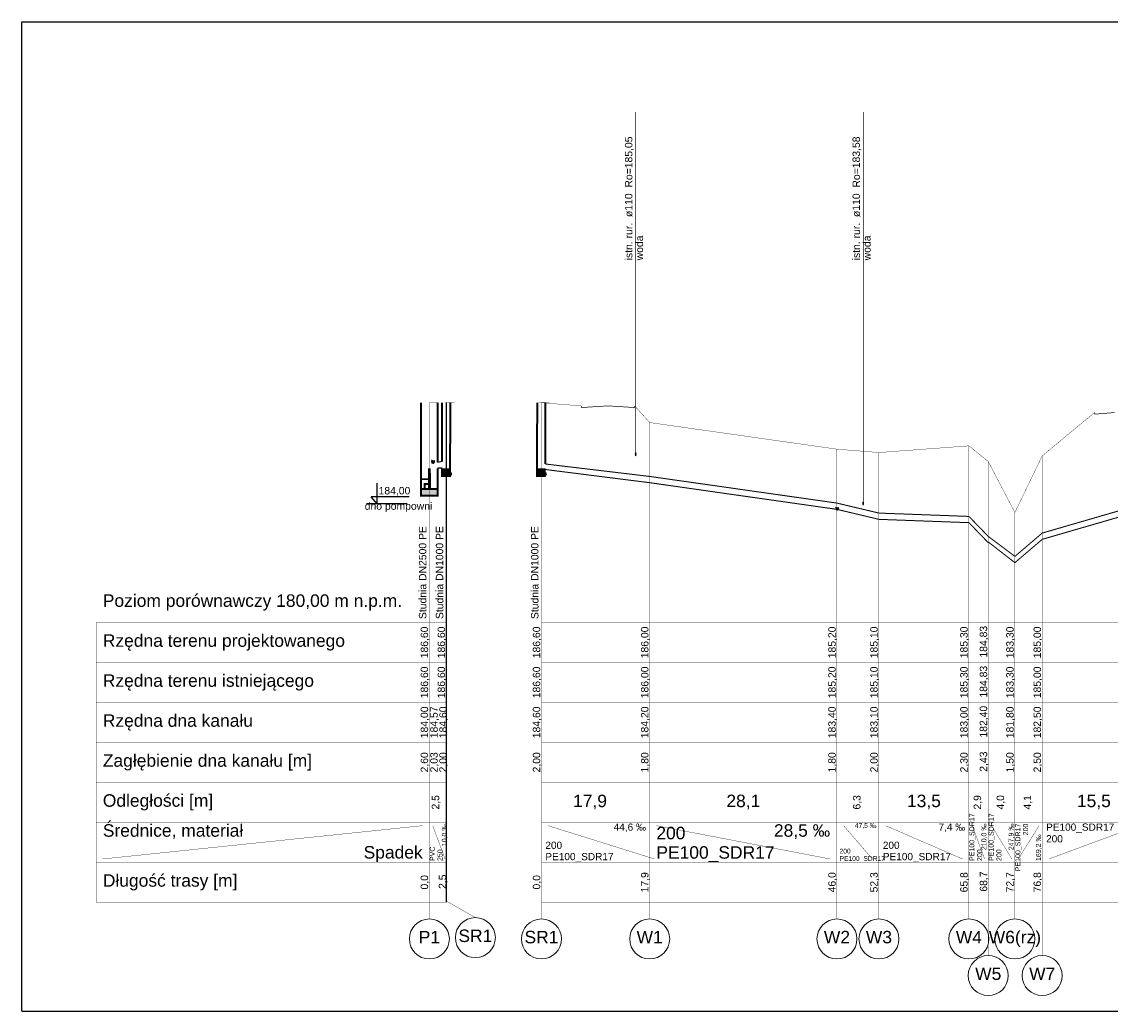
# Model space of a CAD drawing. Header units: inches. Extents: x -156 to 1086, y -12 to 33.
# Tile 1 of 30: x -156 to -124, y -12 to 18. Entities that reach past the tile are written whole.
import ezdxf
from ezdxf.lldxf.tags import DXFTag

# ---------------------------------------------------------------- set-up
doc = ezdxf.new("R2010")
doc.units = ezdxf.units.IN
doc.header["$MEASUREMENT"] = 0
for name, color, linetype, true_color in [('IS_Kolizje', 7, 'SOLID', 0x000000), ('IS_Kolizje_-_opisy', 7, 'SOLID', 0x000000), ('IS_Sieci_na_profilu', 7, 'SOLID', 0x000000), ('IS_Tabelka_profilu', 7, 'SOLID', 0x000000), ('IS_Tabelka_profilu_-_opisy', 7, 'SOLID', 0x000000), ('IS_Teren_proj', 7, 'SOLID', 0x000000)]:
    doc.layers.add(name, color=color, linetype=linetype, true_color=true_color)
tags = doc.linetypes.add('SOLID', pattern=[10, 10, 0]).pattern_tags.tags
tags[6:7] = [DXFTag(74, 4), DXFTag(75, 0), DXFTag(340, '0'), DXFTag(46, 0.0), DXFTag(50, 0.0), DXFTag(44, 0.0), DXFTag(45, 0.0)]
tags[4:5] = [DXFTag(74, 4), DXFTag(75, 0), DXFTag(340, '0'), DXFTag(46, 0.0), DXFTag(50, 0.0), DXFTag(44, 0.0), DXFTag(45, 0.0)]

msp = doc.modelspace()

# ---------------------------------------------------------------- hatches: boundary and pattern name
at = {"layer": 'IS_Kolizje', "ltscale": 0.01}
h = msp.add_hatch(color=256, dxfattribs=at)
edge = h.paths.add_edge_path()
edge.add_ellipse((-137.853, 5.054), major_axis=(0, 0.055), ratio=0.2, start_angle=0, end_angle=360)
h = msp.add_hatch(color=256, dxfattribs=at)
edge = h.paths.add_edge_path()
edge.add_ellipse((-131.024, 3.575), major_axis=(0, 0.055), ratio=0.2, start_angle=0, end_angle=360)
at = {"layer": 'IS_Sieci_na_profilu', "ltscale": 0.01}
for color, points in [(9, [(-144.045, 4), (-144.03, 4), (-144.03, 4.45), (-144.034, 4.6), (-144.045, 4.6), (-144.057, 4.6), (-144.06, 4.45), (-144.06, 4)]), (256, [(-143.662, 4.6), (-143.537, 4.6), (-143.423, 4.6), (-143.423, 4.4), (-143.537, 4.4), (-143.662, 4.4)]), (256, [(-140.818, 4.599), (-140.693, 4.599), (-140.58, 4.599), (-140.58, 4.399), (-140.693, 4.399), (-140.818, 4.399)]), (256, [(-144.295, 4), (-144.045, 4), (-143.795, 4), (-143.795, 3.8), (-144.045, 3.8), (-144.295, 3.8)])]:
    msp.add_hatch(color=color, dxfattribs=at).paths.add_polyline_path(points)

# ---------------------------------------------------------------- linework, layer by layer
msp.add_line((-143.537, 6.6), (-143.537, 4.6))
for points in [[(-156.277, -11.671), (-156.277, 18.029), (102.723, 18.029)], [(-143.662, 4.827), (-143.795, 4.802)], [(-143.662, 4.626), (-143.795, 4.626)], [(-143.537, 4.774), (-143.537, -8.4)], [(-145.61, 3.562), (-145.61, 4.178)], [(-144.648, 3.765), (-145.788, 3.765)], [(-145.61, 3.562), (-145.788, 3.765)], [(-145.932, 3.571), (-145.932, 3.571), (-144.711, 3.571)], [(-156.277, -11.671), (102.723, -11.671)]]:
    msp.add_lwpolyline(points)
at = {"layer": 'IS_Kolizje', "lineweight": 20, "ltscale": 0.01}
for centre in [(-137.853, 5.054), (-131.024, 3.575)]:
    msp.add_ellipse(centre, major_axis=(0, 0.055), ratio=0.2, dxfattribs=at)
at = {"layer": 'IS_Kolizje_-_opisy', "ltscale": 0.01, "const_width": 0.02}
for points in [[(-137.853, 15.316), (-137.853, 5.109)], [(-131.024, 15.316), (-131.024, 3.63)]]:
    msp.add_lwpolyline(points, dxfattribs=at)
at = {"layer": 'IS_Sieci_na_profilu', "ltscale": 0.01}
for points, const_width in [([(-144.295, 4), (-144.295, 6.6)], 0.06), ([(-143.795, 4.802), (-143.795, 6.6)], 0.06), ([(-143.662, 4.827), (-143.662, 6.6)], 0.06), ([(-143.423, 4.602), (-143.417, 6.6)], 0.06), ([(-140.818, 4.599), (-140.806, 6.6)], 0.06), ([(-140.561, 4.755), (-140.561, 6.6)], 0.06), ([(-139.486, 6.5), (-139.486, 6.45)], 0.02), ([(-139.486, 6.45), (-138.686, 6.5)], 0.02), ([(-138.686, 6.5), (-137.886, 6.45)], 0.02), ([(-137.886, 6.45), (-137.886, 6.5)], 0.02), ([(-124.083, 6.3), (-124.083, 6.25)], 0.02), ([(-124.083, 6.25), (-123.483, 6.3)], 0.02), ([(-144.045, 4), (-144.03, 4), (-144.03, 4.45), (-144.034, 4.6), (-144.045, 4.6), (-144.045, 4.6), (-144.057, 4.6), (-144.06, 4.45), (-144.06, 4), (-144.045, 4)], 0.06), ([(-143.795, 4), (-143.795, 4.626)], 0.06), ([(-143.662, 4.6), (-143.537, 4.6), (-143.537, 4.6), (-143.423, 4.6), (-143.423, 4.4), (-143.537, 4.4), (-143.537, 4.4), (-143.662, 4.4), (-143.662, 4.6)], 0.06), ([(-140.818, 4.599), (-140.693, 4.599), (-140.693, 4.599), (-140.58, 4.599), (-140.58, 4.399), (-140.693, 4.399), (-140.693, 4.399), (-140.818, 4.399), (-140.818, 4.599)], 0.06), ([(-140.637, 4.599), (-137.433, 4.194)], 0.03), ([(-140.561, 4.755), (-137.433, 4.382)], 0.03), ([(-144.295, 4.3), (-144.155, 4.3), (-144.155, 4.3), (-144.06, 4.3)], 0.06), ([(-137.433, 4.382), (-131.813, 3.582)], 0.03), ([(-144.06, 4.15), (-144.185, 4.15), (-144.185, 4), (-144.295, 4)], 0.06), ([(-144.295, 4), (-144.045, 4), (-144.045, 4), (-143.795, 4), (-143.795, 4), (-144.045, 4), (-144.045, 4), (-144.295, 4)], 0.06), ([(-144.295, 4), (-144.045, 4), (-144.045, 4), (-143.795, 4), (-143.795, 3.8), (-144.045, 3.8), (-144.045, 3.8), (-144.295, 3.8), (-144.295, 4)], 0.06), ([(-137.433, 4.194), (-131.813, 3.394)], 0.03), ([(-131.813, 3.582), (-130.553, 3.282)], 0.03), ([(-125.653, 2.682), (-122.553, 3.582)], 0.03), ([(-131.813, 3.394), (-130.553, 3.094)], 0.03), ([(-130.553, 3.282), (-127.853, 3.182)], 0.03), ([(-125.653, 2.494), (-122.553, 3.394)], 0.03), ([(-130.553, 3.094), (-127.853, 2.994)], 0.03), ([(-127.853, 3.182), (-127.273, 2.582)], 0.03), ([(-127.853, 2.994), (-127.273, 2.394)], 0.03), ([(-126.473, 1.982), (-125.653, 2.682)], 0.03), ([(-127.273, 2.582), (-126.473, 1.982)], 0.03), ([(-127.273, 2.415), (-126.473, 1.794)], 0.03), ([(-126.473, 1.794), (-125.653, 2.494)], 0.03)]:
    msp.add_lwpolyline(points, dxfattribs=dict(at, const_width=const_width))
at = {"layer": 'IS_Sieci_na_profilu', "lineweight": 60, "ltscale": 0.01}
for centre, major_axis, ratio in [((-143.932, 4.832), (0, 0.0315), 0.178184), ((-143.423, 4.457), (0, 0.0315), 0.178184), ((-140.58, 4.457), (0, 0.0315), 0.178184), ((-131.807, 3.425), (0, 0.025), 0.198264)]:
    msp.add_ellipse(centre, major_axis=major_axis, ratio=ratio, dxfattribs=at)
at = {"layer": 'IS_Tabelka_profilu', "ltscale": 0.01, "const_width": 0.01}
for points in [[(-144.045, 6.6), (-144.045, 0)], [(-144.045, 0), (-144.045, 6.6)], [(-140.681, 6.594), (-140.681, 0)], [(-140.681, -8.4), (-140.681, 6.594)], [(-137.433, 6), (-137.433, 0)], [(-137.433, 0), (-137.433, 6)], [(-127.853, 5.3), (-127.853, 0)], [(-127.853, 0), (-127.853, 5.3)], [(-131.813, 5.2), (-131.813, 0)], [(-131.813, 0), (-131.813, 5.2)], [(-130.553, 5.1), (-130.553, 0)], [(-130.553, 0), (-130.553, 5.1)], [(-125.653, 5), (-125.653, 0)], [(-125.653, 0), (-125.653, 5)], [(-127.273, 4.83), (-127.273, 0)], [(-127.273, 0), (-127.273, 4.83)], [(-126.473, 3.3), (-126.473, 0)], [(-126.473, 0), (-126.473, 3.3)], [(-144.045, 0), (-144.045, 1.2)], [(-137.433, 0), (-137.433, 1.2)], [(-131.813, 0), (-131.813, 1.2)], [(-130.553, 0), (-130.553, 1.2)], [(-127.853, 0), (-127.853, 1.2)], [(-127.273, 0), (-127.273, 1.2)], [(-126.473, 0), (-126.473, 1.2)], [(-125.653, 0), (-125.653, 1.2)], [(-144.045, -8.4), (-154.045, -8.4), (-154.045, 0), (-144.045, 0)], [(-144.045, -8.4), (-154.045, -8.4), (-154.045, 0), (-144.045, 0), (-144.045, -8.4)], [(-143.537, -6), (-144.045, -6), (-144.045, 0), (-143.537, 0)], [(-137.433, 0), (-140.681, 0)], [(-131.813, -6), (-137.433, -6), (-137.433, 0), (-131.813, 0), (-131.813, -6)], [(-130.553, -6), (-131.813, -6), (-131.813, 0), (-130.553, 0), (-130.553, -6)], [(-127.853, -6), (-130.553, -6), (-130.553, 0), (-127.853, 0), (-127.853, -6)], [(-127.273, -6), (-127.853, -6), (-127.853, 0), (-127.273, 0), (-127.273, -6)], [(-126.473, -6), (-127.273, -6), (-127.273, 0), (-126.473, 0), (-126.473, -6)], [(-125.653, -6), (-126.473, -6), (-126.473, 0), (-125.653, 0), (-125.653, -6)], [(-122.553, -6), (-125.653, -6), (-125.653, 0), (-122.553, 0), (-122.553, -6)], [(-154.045, -1.2), (-144.045, -1.2)], [(-144.045, -1.2), (-143.537, -1.2)], [(-140.681, -1.2), (-131.813, -1.2)], [(-131.813, -1.2), (-130.553, -1.2)], [(-130.553, -1.2), (-127.853, -1.2)], [(-127.853, -1.2), (-127.273, -1.2)], [(-127.273, -1.2), (-126.473, -1.2)], [(-126.473, -1.2), (-125.653, -1.2)], [(-125.653, -1.2), (-122.553, -1.2)], [(-154.045, -2.4), (-144.045, -2.4)], [(-144.045, -2.4), (-143.537, -2.4)], [(-140.681, -2.4), (-131.813, -2.4)], [(-131.813, -2.4), (-130.553, -2.4)], [(-130.553, -2.4), (-127.853, -2.4)], [(-127.853, -2.4), (-127.273, -2.4)], [(-127.273, -2.4), (-126.473, -2.4)], [(-126.473, -2.4), (-125.653, -2.4)], [(-125.653, -2.4), (-122.553, -2.4)], [(-154.045, -3.6), (-144.045, -3.6)], [(-144.045, -3.6), (-143.537, -3.6)], [(-140.681, -3.6), (-131.813, -3.6)], [(-131.813, -3.6), (-130.553, -3.6)], [(-130.553, -3.6), (-127.853, -3.6)], [(-127.853, -3.6), (-127.273, -3.6)], [(-127.273, -3.6), (-126.473, -3.6)], [(-126.473, -3.6), (-125.653, -3.6)], [(-125.653, -3.6), (-122.553, -3.6)], [(-154.045, -4.8), (-144.045, -4.8)], [(-144.045, -4.8), (-143.537, -4.8)], [(-140.681, -4.8), (-131.813, -4.8)], [(-131.813, -4.8), (-130.553, -4.8)], [(-130.553, -4.8), (-127.853, -4.8)], [(-127.853, -4.8), (-127.273, -4.8)], [(-127.273, -4.8), (-126.473, -4.8)], [(-126.473, -4.8), (-125.653, -4.8)], [(-125.653, -4.8), (-122.553, -4.8)], [(-154.045, -6), (-144.045, -6)], [(-144.045, -6), (-143.537, -6)], [(-140.681, -6), (-131.813, -6)], [(-137.433, -7.2), (-137.433, -6)], [(-131.813, -7.2), (-131.813, -6)], [(-131.813, -6), (-130.553, -6)], [(-130.553, -7.2), (-130.553, -6)], [(-130.553, -6), (-127.853, -6)], [(-127.853, -7.2), (-127.853, -6)], [(-127.853, -6), (-127.273, -6)], [(-127.273, -7.2), (-127.273, -6)], [(-127.273, -6), (-126.473, -6)], [(-126.473, -7.2), (-126.473, -6)], [(-126.473, -6), (-125.653, -6)], [(-125.653, -7.2), (-125.653, -6)], [(-125.653, -6), (-122.553, -6)], [(-154.045, -7.2), (-144.045, -7.2)], [(-143.537, -8.4), (-144.045, -8.4), (-144.045, -7.2), (-143.537, -7.2)], [(-144.045, -7.2), (-143.537, -7.2)], [(-140.681, -7.2), (-131.813, -7.2)], [(-131.813, -8.4), (-137.433, -8.4), (-137.433, -7.2), (-131.813, -7.2), (-131.813, -8.4)], [(-130.553, -8.4), (-131.813, -8.4), (-131.813, -7.2), (-130.553, -7.2), (-130.553, -8.4)], [(-131.813, -7.2), (-130.553, -7.2)], [(-127.853, -8.4), (-130.553, -8.4), (-130.553, -7.2), (-127.853, -7.2), (-127.853, -8.4)], [(-130.553, -7.2), (-127.853, -7.2)], [(-127.273, -8.4), (-127.853, -8.4), (-127.853, -7.2), (-127.273, -7.2), (-127.273, -8.4)], [(-127.853, -7.2), (-127.273, -7.2)], [(-126.473, -8.4), (-127.273, -8.4), (-127.273, -7.2), (-126.473, -7.2), (-126.473, -8.4)], [(-127.273, -7.2), (-126.473, -7.2)], [(-125.653, -8.4), (-126.473, -8.4), (-126.473, -7.2), (-125.653, -7.2), (-125.653, -8.4)], [(-126.473, -7.2), (-125.653, -7.2)], [(-122.553, -8.4), (-125.653, -8.4), (-125.653, -7.2), (-122.553, -7.2), (-122.553, -8.4)], [(-125.653, -7.2), (-122.553, -7.2)], [(-144.045, -8.4), (-143.537, -8.4)], [(-140.681, -8.4), (-131.813, -8.4)], [(-131.813, -8.4), (-130.553, -8.4)], [(-130.553, -8.4), (-127.853, -8.4)], [(-127.853, -8.4), (-127.273, -8.4)], [(-127.273, -8.4), (-126.473, -8.4)], [(-126.473, -8.4), (-125.653, -8.4)], [(-125.653, -8.4), (-122.553, -8.4)]]:
    msp.add_lwpolyline(points, dxfattribs=at)
at = {"layer": 'IS_Tabelka_profilu_-_opisy', "ltscale": 0.01, "const_width": 0.01}
for points in [[(-153.845, -7.1), (-144.245, -6.1)], [(-143.945, -6.1), (-143.574, -7.1)], [(-140.481, -6.1), (-137.293, -7.1)], [(-137.233, -6.1), (-132.019, -7.1)], [(-131.613, -6.1), (-130.751, -7.1)], [(-130.353, -6.1), (-128.045, -7.1)], [(-127.753, -6.1), (-127.382, -7.1)], [(-127.173, -6.1), (-126.566, -7.1)], [(-126.373, -7.1), (-125.746, -6.1)], [(-125.453, -7.1), (-122.748, -6.1)], [(-144.045, -8.9), (-144.045, -8.4)], [(-142.665, -8.861), (-143.537, -8.361)], [(-140.681, -8.9), (-140.681, -8.4)], [(-137.433, -8.9), (-137.433, -8.4)], [(-131.813, -8.9), (-131.813, -8.4)], [(-130.553, -8.9), (-130.553, -8.4)], [(-127.853, -8.9), (-127.853, -8.4)], [(-127.273, -10), (-127.273, -8.4)], [(-126.473, -8.9), (-126.473, -8.4)], [(-125.653, -10), (-125.653, -8.4)]]:
    msp.add_lwpolyline(points, dxfattribs=at)
at = {"layer": 'IS_Tabelka_profilu_-_opisy', "lineweight": 9, "ltscale": 0.01}
for centre in [(-144.045, -9.5), (-142.665, -9.461), (-140.681, -9.5), (-137.433, -9.5), (-131.813, -9.5), (-130.553, -9.5), (-127.853, -9.5), (-126.473, -9.5), (-127.273, -10.6), (-125.653, -10.6)]:
    msp.add_ellipse(centre, major_axis=(0.6, 0), ratio=1, dxfattribs=at)
at = {"layer": 'IS_Teren_proj', "ltscale": 0.01, "const_width": 0.01}
for points in [[(-144.045, 6.6), (-143.795, 6.6)], [(-143.537, 6.6), (-143.287, 6.6)], [(-140.763, 6.6), (-139.486, 6.5)], [(-140.681, 6.6), (-140.431, 6.6)], [(-137.886, 6.5), (-137.433, 6)], [(-125.653, 5), (-124.083, 6.3)], [(-137.433, 6), (-131.813, 5.2)], [(-130.553, 5.1), (-127.853, 5.3)], [(-127.853, 5.3), (-127.273, 4.83)], [(-131.813, 5.2), (-130.553, 5.1)], [(-126.473, 3.3), (-125.653, 5)], [(-127.273, 4.83), (-126.473, 3.3)]]:
    msp.add_lwpolyline(points, dxfattribs=at)

# ---------------------------------------------------------------- texts
at = {"layer": 'IS_Kolizje_-_opisy', "ltscale": 0.01, "char_height": 0.2232, "attachment_point": 7, "rotation": 90}
for s, insert in [('\\fArial|b0|i0;istn. rur.  ø110  Ro=185,05', (-137.911, 10.868)), ('\\fArial|b0|i0;istn. rur.  ø110  Ro=183,58', (-131.081, 10.868)), ('\\fArial|b0|i0;woda', (-137.631, 10.868)), ('\\fArial|b0|i0;woda', (-130.801, 10.868))]:
    msp.add_mtext(s, dxfattribs=dict(at, insert=insert))
at = {"layer": 'IS_Tabelka_profilu_-_opisy', "ltscale": 0.01}
for s, insert, char_height, attachment_point in [('{\\fArial|b0|i0|c238|p34;184,00}', (-145.093, 3.801), 0.2232, 8), ('{\\fArial|b0|i0|c238|p34;dno pompowni}', (-144.971, 3.314), 0.2232, 8), ('\\fArial|b0|i0;Poziom porównawczy 180,00 m n.p.m.', (-153.845, 0.842), 0.3744, 1), ('\\fArial|b0|i0;Rzędna terenu projektowanego', (-153.845, -0.358), 0.3744, 1), ('\\fArial|b0|i0;Rzędna terenu istniejącego', (-153.845, -1.558), 0.3744, 1), ('\\fArial|b0|i0;Rzędna dna kanału', (-153.845, -2.758), 0.3744, 1), ('\\fArial|b0|i0;Zagłębienie dna kanału [m]', (-153.845, -3.958), 0.3744, 1), ('\\fArial|b0|i0;Odległości [m]', (-153.845, -5.158), 0.3744, 1), ('\\fArial|b0|i0;17,9', (-139.223, -5.614), 0.3744, 8), ('\\fArial|b0|i0;28,1', (-134.623, -5.614), 0.3744, 8), ('\\fArial|b0|i0;13,5', (-129.203, -5.614), 0.3744, 8), ('\\fArial|b0|i0;15,5', (-124.103, -5.614), 0.3744, 8), ('\\fArial|b0|i0;Średnice, materiał', (-153.845, -6.058), 0.3744, 1), ('\\fArial|b0|i0;44,6 ‰', (-137.542, -6.036), 0.216, 3), ('{\\fArial|b0|i0|c238|p34;200}', (-137.233, -6.514), 0.3744, 7), ('\\fArial|b0|i0;28,5 ‰', (-132.019, -6.058), 0.3744, 3), ('\\fArial|b0|i0;47,5 ‰', (-130.629, -6.022), 0.144, 3), ('\\fArial|b0|i0;7,4 ‰', (-127.961, -6.036), 0.216, 3), ('\\fArial|b0|i0;PE100_SDR17', (-125.537, -6.036), 0.216, 1), ('{\\fArial|b0|i0|c238|p34;200}', (-125.537, -6.386), 0.216, 1), ('\\fArial|b0|i0;Spadek', (-144.245, -7.2), 0.3744, 9), ('{\\fArial|b0|i0|c238|p34;200}', (-140.564, -6.8), 0.216, 7), ('\\fArial|b0|i0;PE100_SDR17', (-137.233, -7.2), 0.3744, 7), ('{\\fArial|b0|i0|c238|p34;200}', (-131.736, -6.938), 0.144, 7), ('{\\fArial|b0|i0|c238|p34;200}', (-130.437, -6.8), 0.216, 7), ('\\fArial|b0|i0;PE100_SDR17', (-140.564, -7.2), 0.216, 7), ('\\fArial|b0|i0;PE100_SDR17', (-131.736, -7.2), 0.144, 7), ('\\fArial|b0|i0;PE100_SDR17', (-130.437, -7.2), 0.216, 7), ('\\fArial|b0|i0;Długość trasy [m]', (-153.845, -7.558), 0.3744, 1), ('\\fArial|b0|i0;P1', (-144.045, -9.258), 0.3744, 2), ('{\\fArial|b0|i0|c238|p34;SR1}', (-142.665, -9.219), 0.3744, 2), ('{\\fArial|b0|i0|c238|p34;SR1}', (-140.681, -9.258), 0.3744, 2), ('\\fArial|b0|i0;W1', (-137.433, -9.258), 0.3744, 2), ('\\fArial|b0|i0;W2', (-131.813, -9.258), 0.3744, 2), ('\\fArial|b0|i0;W3', (-130.553, -9.258), 0.3744, 2), ('\\fArial|b0|i0;W4', (-127.853, -9.258), 0.3744, 2), ('\\fArial|b0|i0;W6(rz)', (-126.473, -9.258), 0.3744, 2), ('\\fArial|b0|i0;W5', (-127.273, -10.358), 0.3744, 2), ('\\fArial|b0|i0;W7', (-125.653, -10.358), 0.3744, 2)]:
    msp.add_mtext(s, dxfattribs=dict(at, insert=insert, char_height=char_height, attachment_point=attachment_point))
at = {"layer": 'IS_Tabelka_profilu_-_opisy', "ltscale": 0.01, "rotation": 90}
for s, insert, char_height, attachment_point in [('{\\fArial|b0|i0|c238|p34;Studnia DN2500 PE}', (-144.133, 1.496), 0.2232, 8), ('{\\fArial|b0|i0|c238|p34;Studnia DN1000 PE}', (-143.625, 1.496), 0.2232, 8), ('{\\fArial|b0|i0|c238|p34;Studnia DN1000 PE}', (-140.768, 1.496), 0.2232, 8), ('\\fArial|b0|i0;186,60', (-144.041, -0.6), 0.2232, 8), ('{\\fArial|b0|i0|c238|p34;186,60}', (-143.533, -0.6), 0.2232, 8), ('{\\fArial|b0|i0|c238|p34;186,60}', (-140.676, -0.6), 0.2232, 8), ('\\fArial|b0|i0;186,00', (-137.429, -0.6), 0.2232, 8), ('\\fArial|b0|i0;185,20', (-131.809, -0.6), 0.2232, 8), ('\\fArial|b0|i0;185,10', (-130.549, -0.6), 0.2232, 8), ('\\fArial|b0|i0;185,30', (-127.849, -0.6), 0.2232, 8), ('\\fArial|b0|i0;184,83', (-127.263, -0.579), 0.2232, 8), ('\\fArial|b0|i0;183,30', (-126.469, -0.6), 0.2232, 8), ('\\fArial|b0|i0;185,00', (-125.649, -0.6), 0.2232, 8), ('\\fArial|b0|i0;186,60', (-144.041, -1.8), 0.2232, 8), ('{\\fArial|b0|i0|c238|p34;186,60}', (-143.533, -1.8), 0.2232, 8), ('{\\fArial|b0|i0|c238|p34;186,60}', (-140.676, -1.8), 0.2232, 8), ('\\fArial|b0|i0;186,00', (-137.429, -1.8), 0.2232, 8), ('\\fArial|b0|i0;185,20', (-131.809, -1.8), 0.2232, 8), ('\\fArial|b0|i0;185,10', (-130.549, -1.8), 0.2232, 8), ('\\fArial|b0|i0;185,30', (-127.849, -1.8), 0.2232, 8), ('\\fArial|b0|i0;184,83', (-127.263, -1.779), 0.2232, 8), ('\\fArial|b0|i0;183,30', (-126.469, -1.8), 0.2232, 8), ('\\fArial|b0|i0;185,00', (-125.649, -1.8), 0.2232, 8), ('\\fArial|b0|i0;184,00', (-144.041, -3), 0.2232, 8), ('{\\fArial|b0|i0|c238|p34;184,57}', (-144.018, -3), 0.2232, 2), ('{\\fArial|b0|i0|c238|p34;184,60}', (-143.482, -3), 0.2232, 8), ('{\\fArial|b0|i0|c238|p34;184,60}', (-140.676, -3), 0.2232, 8), ('\\fArial|b0|i0;184,20', (-137.429, -3), 0.2232, 8), ('\\fArial|b0|i0;183,40', (-131.809, -3), 0.2232, 8), ('\\fArial|b0|i0;183,10', (-130.549, -3), 0.2232, 8), ('\\fArial|b0|i0;183,00', (-127.849, -3), 0.2232, 8), ('\\fArial|b0|i0;182,40', (-127.263, -2.979), 0.2232, 8), ('\\fArial|b0|i0;181,80', (-126.469, -3), 0.2232, 8), ('\\fArial|b0|i0;182,50', (-125.649, -3), 0.2232, 8), ('\\fArial|b0|i0;2,60', (-144.041, -4.2), 0.2232, 8), ('{\\fArial|b0|i0|c238|p34;2,00}', (-143.482, -4.2), 0.2232, 8), ('{\\fArial|b0|i0|c238|p34;2,00}', (-140.676, -4.2), 0.2232, 8), ('\\fArial|b0|i0;1,80', (-137.429, -4.2), 0.2232, 8), ('\\fArial|b0|i0;1,80', (-131.809, -4.2), 0.2232, 8), ('\\fArial|b0|i0;2,00', (-130.549, -4.2), 0.2232, 8), ('\\fArial|b0|i0;2,30', (-127.849, -4.2), 0.2232, 8), ('\\fArial|b0|i0;2,43', (-127.263, -4.179), 0.2232, 8), ('\\fArial|b0|i0;1,50', (-126.469, -4.2), 0.2232, 8), ('\\fArial|b0|i0;2,50', (-125.649, -4.2), 0.2232, 8), ('{\\fArial|b0|i0|c238|p34;2,03}', (-144.018, -4.2), 0.2232, 2), ('{\\fArial|b0|i0|c238|p34;2,5}', (-143.709, -5.4), 0.2232, 8), ('\\fArial|b0|i0;6,3', (-131.066, -5.4), 0.2232, 8), ('\\fArial|b0|i0;2,9', (-127.446, -5.4), 0.2232, 8), ('\\fArial|b0|i0;4,0', (-126.756, -5.4), 0.2232, 8), ('\\fArial|b0|i0;4,1', (-125.946, -5.4), 0.2232, 8), ('\\fArial|b0|i0;PE100_SDR17', (-127.841, -7.162), 0.1512, 1), ('\\fArial|b0|i0;PE100_SDR17', (-127.261, -7.162), 0.1512, 1), ('{\\fArial|b0|i0|c238|p34;10,0 ‰}', (-143.491, -6.038), 0.1512, 9), ('\\fArial|b0|i0;210,0 ‰', (-127.299, -6.038), 0.1512, 9), ('\\fArial|b0|i0;247,9 ‰', (-126.483, -6.038), 0.1512, 9), ('\\fArial|b0|i0;PE100_SDR17', (-126.461, -6.038), 0.1512, 3), ('{\\fArial|b0|i0|c238|p34;200}', (-126.228, -6.038), 0.1512, 3), ('\\fArial|b0|i0;169,2 ‰', (-125.663, -7.162), 0.1512, 7), ('{\\fArial|b0|i0|c238|p34;PVC}', (-144.033, -7.162), 0.1512, 1), ('{\\fArial|b0|i0|c238|p34;250}', (-143.8, -7.162), 0.1512, 1), ('{\\fArial|b0|i0|c238|p34;200}', (-127.608, -7.162), 0.1512, 1), ('{\\fArial|b0|i0|c238|p34;200}', (-127.028, -7.162), 0.1512, 1), ('\\fArial|b0|i0;68,7', (-127.263, -7.779), 0.2232, 8), ('\\fArial|b0|i0;0,0', (-144.041, -7.8), 0.2232, 8), ('{\\fArial|b0|i0|c238|p34;2,5}', (-143.498, -7.783), 0.2232, 8), ('\\fArial|b0|i0;0,0', (-140.676, -7.8), 0.2232, 8), ('\\fArial|b0|i0;17,9', (-137.429, -7.8), 0.2232, 8), ('\\fArial|b0|i0;46,0', (-131.809, -7.8), 0.2232, 8), ('\\fArial|b0|i0;52,3', (-130.549, -7.8), 0.2232, 8), ('{\\fArial|b0|i0|c238|p34;65,8}', (-127.849, -7.8), 0.2232, 8), ('{\\fArial|b0|i0|c238|p34;72,7}', (-126.469, -7.8), 0.2232, 8), ('{\\fArial|b0|i0|c238|p34;76,8}', (-125.649, -7.8), 0.2232, 8)]:
    msp.add_mtext(s, dxfattribs=dict(at, insert=insert, char_height=char_height, attachment_point=attachment_point))

doc.saveas('drawing.dxf')
